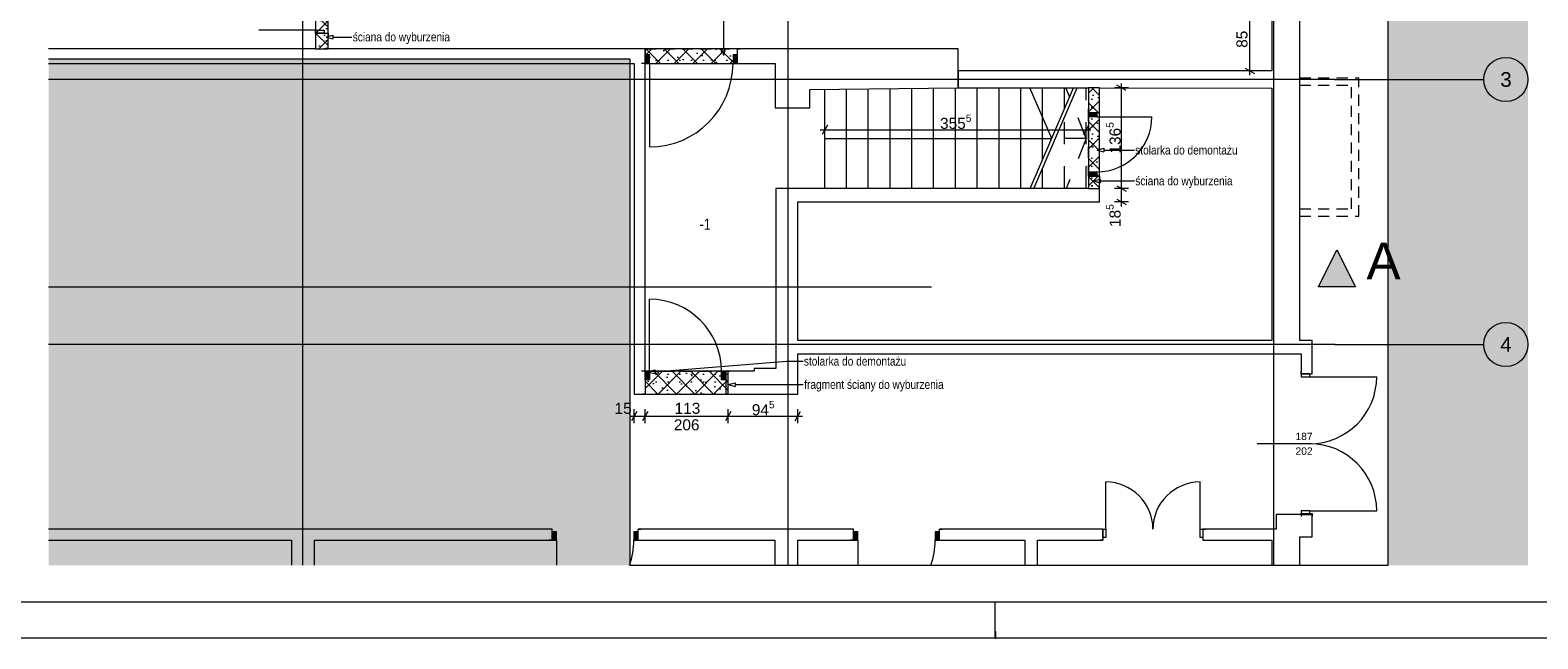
# Paper-space layout 'A-17 ROZBIÓRKI - PIĘTRO -1' of a CAD drawing. Header units: millimetres. Extents: x 0 to 594, y 0 to 350.
# Tile 5 of 7: x 283 to 488, y 0 to 83. Entities that reach past the tile are written whole.
import ezdxf
from ezdxf.xclip import XClip

# ---------------------------------------------------------------- set-up
doc = ezdxf.new("R2010")
doc.units = ezdxf.units.MM
doc.header["$MEASUREMENT"] = 0
doc.header["$XCLIPFRAME"] = 0
for name, pattern in [('ACAD_ISO03W100', [300, 120, -180]), ('DASHDOTX2', [1000, 500, -250, 0, -250]), ('HIDDEN', [6, 3, -3]), ('Przer. długie kreski', [2.5, 1.5, -1]), ('PRZERYWANA_DU_A', [550, 350.0000000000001, -199.9999999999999])]:
    doc.linetypes.add(name, pattern=pattern)
for name, color, linetype, lineweight in [('0_Nr_pióra__2', 8, 'Continuous', 13), ('A_Arkusz_Nr_pióra__1', 7, 'Continuous', 20), ('A_linie przekroju_Nr_pióra__1', 7, 'Continuous', 20), ('A_wymiary_Nr_pióra__1', 7, 'Continuous', 20), ('A_wymiary_Nr_pióra__2', 8, 'Continuous', 13), ('A_ściany_Nr_pióra__1', 7, 'Continuous', 20), ('Drzwi Archicad_Nr_pióra__1', 7, 'Continuous', 20), ('Znaczniki drzwi Archicada_Nr_pióra__3', 252, 'Continuous', 13)]:
    doc.layers.add(name, color=color, linetype=linetype, lineweight=lineweight)
for name, color, linetype, lineweight, true_color in [('0_Nr_pióra__4', 7, 'Continuous', 18, 0x4b4b4b), ('A_Arkusz_Nr_pióra__237', 7, 'Continuous', 5, 0x343434), ('A_opis_Nr_pióra__255', 7, 'Continuous', 15, 0x242424), ('A_opis_Nr_pióra__8', 7, 'Continuous', 13, 0x4c4c4c), ('A_osie_Nr_pióra__16', 7, 'Continuous', 5, 0x0f0f0f), ('A_osie_Nr_pióra__76', 7, 'Continuous', 5, 0x2d2d2d), ('A_rozbiórki_Nr_pióra__10', 7, 'Continuous', 13, 0x4b4b4b), ('A_schody_Nr_pióra__10', 7, 'Continuous', 13, 0x4b4b4b), ('A_schody_Nr_pióra__4', 7, 'Continuous', 18, 0x4b4b4b), ('A_ściany_Nr_pióra__10', 7, 'Continuous', 13, 0x4b4b4b)]:
    doc.layers.add(name, color=color, linetype=linetype, lineweight=lineweight, true_color=true_color)
for name, color, linetype in [('A_linie przekroju', 7, 'Continuous'), ('A_podrys', 7, 'Continuous'), ('A_rozbiórki', 7, 'Continuous'), ('Drzwi Archicad', 7, 'Continuous')]:
    doc.layers.add(name, color=color, linetype=linetype)
doc.styles.add('STYL_AUTOMATYCZNY_1', font='arial.ttf')
doc.styles.add('STYL_AUTOMATYCZNY_2', font='ARIALN.TTF')
doc.styles.add('STYL_AUTOMATYCZNY_4', font='arial.ttf')
pattern_1 = [(45, (-1653.449890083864, -369.1745078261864), (-1.257235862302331, 1.257235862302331), []), (135, (-1653.449890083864, -369.1745078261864), (1.257235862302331, 1.257235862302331), []), (90, (-1654.707125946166, -367.917271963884), (-1.600200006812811, 0), [0, -1.066800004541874, 0, -1.600200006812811]), (155, (-1653.449890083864, -366.6600361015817), (0.6762737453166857, 1.450273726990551), [0, -0.7823200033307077, 0, -1.351280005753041])]

# ---------------------------------------------------------------- blocks, each defined once
blk = doc.blocks.new('Rysunek_2_2', base_point=(-1653.449890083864, -369.1745078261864))
at = {"linetype": 'Continuous', "lineweight": 0, "true_color": 0x484848}
for points in [[(486.415221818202, 218.7103204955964), (285.3500080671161, 218.7103204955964), (285.3500080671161, 173.7103262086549), (364.350006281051, 173.7103262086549), (467.4152199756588, 173.7103262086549), (467.4152199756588, 9.900326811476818), (486.415221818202, 9.900326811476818)], [(285.3500080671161, 9.900326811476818), (364.350006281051, 9.900326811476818), (364.350006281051, 78.71032896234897), (285.3500080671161, 78.71032896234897)]]:
    blk.add_hatch(color=251, dxfattribs=at).paths.add_polyline_path(points)
at = {"layer": 'A_linie przekroju', "linetype": 'Continuous', "lineweight": 0, "true_color": 0x000000}
blk.add_hatch(color=18, dxfattribs=at).paths.add_polyline_path([(462.959724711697, 47.73303094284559), (460.459724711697, 52.73303094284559), (457.9597247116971, 47.73303094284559)])
at = {"layer": 'A_rozbiórki', "linetype": 'Continuous', "lineweight": 0, "true_color": 0x4b4b4b}
h = blk.add_hatch(dxfattribs=at)
h.set_pattern_fill('facing_tile_0002', color=251, style=0, pattern_type=2)
h.set_pattern_definition(pattern_1)
h.paths.add_polyline_path([(323.3416396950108, 99.91032627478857), (321.6416396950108, 99.91032627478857), (321.6416396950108, 80.08032627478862), (323.3416396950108, 80.08032627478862)])
h = blk.add_hatch(dxfattribs=at)
h.set_pattern_fill('facing_tile_0002', color=251, style=0, pattern_type=2)
h.set_pattern_definition(pattern_1)
h.paths.add_polyline_path([(378.9752188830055, 80.08032627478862), (366.4252188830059, 80.08032627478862), (366.4252188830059, 78.08032627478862), (378.9752188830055, 78.08032627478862)])
h = blk.add_hatch(dxfattribs=at)
h.set_pattern_fill('facing_tile_0002', color=251, style=0, pattern_type=2)
h.set_pattern_definition(pattern_1)
h.paths.add_polyline_path([(426.6752188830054, 74.7612760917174), (426.6752188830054, 61.10032627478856), (428.1752188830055, 61.10032627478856), (428.1752188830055, 74.7612760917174)])
h = blk.add_hatch(dxfattribs=at)
h.set_pattern_fill('facing_tile_0002', color=251, style=0, pattern_type=2)
h.set_pattern_definition(pattern_1)
h.paths.add_polyline_path([(377.7252188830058, 36.25032627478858), (366.4252188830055, 36.25032627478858), (366.4252188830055, 33.15032627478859), (377.7252188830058, 33.15032627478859)])
at = {"layer": 'Drzwi Archicad', "linetype": 'Continuous', "lineweight": 0, "true_color": 0xfdfdfd}
for points in [[(366.4252188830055, 78.08032627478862), (367.0252188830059, 78.08032627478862), (367.0252188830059, 79.2303262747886), (366.4252188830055, 79.2303262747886)], [(378.9752188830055, 79.2303262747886), (378.3752188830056, 79.2303262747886), (378.3752188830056, 78.08032627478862), (378.9752188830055, 78.08032627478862)], [(427.8252188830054, 71.42032627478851), (426.6752188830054, 71.42032627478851), (426.6752188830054, 70.82032627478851), (427.8252188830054, 70.82032627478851)], [(426.6752188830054, 62.75032627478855), (427.8252188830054, 62.75032627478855), (427.8252188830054, 63.35032627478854), (426.6752188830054, 63.35032627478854)], [(366.4252188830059, 36.25032627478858), (366.4252188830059, 35.10032627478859), (367.0252188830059, 35.10032627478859), (367.0252188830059, 36.25032627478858)], [(377.415218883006, 35.10032627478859), (377.415218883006, 36.25032627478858), (376.8152188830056, 36.25032627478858), (376.8152188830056, 35.10032627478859)], [(353.7972188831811, 13.31032627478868), (354.397218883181, 13.31032627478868), (354.397218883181, 14.46032627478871), (353.7972188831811, 14.46032627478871)], [(365.4972188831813, 14.46032627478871), (364.8972188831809, 14.46032627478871), (364.8972188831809, 13.31032627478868), (365.4972188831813, 13.31032627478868)], [(394.7472188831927, 13.31032627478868), (395.3472188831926, 13.31032627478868), (395.3472188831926, 14.46032627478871), (394.7472188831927, 14.46032627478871)], [(406.4472188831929, 14.46032627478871), (405.847218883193, 14.46032627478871), (405.847218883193, 13.31032627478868), (406.4472188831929, 13.31032627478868)]]:
    blk.add_hatch(color=7, dxfattribs=at).paths.add_polyline_path(points)
at = {"layer": '0_Nr_pióra__2', "color": 8, "linetype": 'PRZERYWANA_DU_A', "lineweight": 13, "flags": 128}
for points in [[(467.4152188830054, 9.90032627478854), (467.4152188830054, 173.7103262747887), (364.3500086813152, 173.7103262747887), (285.3500086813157, 173.7103262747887)], [(285.3500086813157, 173.7103262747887), (285.3500086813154, 78.71032627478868)], [(285.3500086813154, 78.71032627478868), (364.3500086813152, 78.71032627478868), (364.3500086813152, 9.90032627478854)], [(364.3500086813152, 9.90032627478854), (467.4152188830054, 9.90032627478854)]]:
    blk.add_lwpolyline(points, dxfattribs=at)
at = {"layer": 'A_linie przekroju_Nr_pióra__1', "color": 7, "linetype": 'ACAD_ISO03W100', "lineweight": 20}
blk.add_line((285.350006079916, 47.73303064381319), (457.9597248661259, 47.73303064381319), dxfattribs=at)
at = {"layer": 'A_linie przekroju_Nr_pióra__1', "color": 7, "linetype": 'Continuous', "lineweight": 20, "flags": 128}
blk.add_lwpolyline([(462.959724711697, 47.73303094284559), (457.9597247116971, 47.73303094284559), (460.459724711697, 52.73303094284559)], close=True, dxfattribs=at)
at = {"layer": 'A_opis_Nr_pióra__255', "color": 250, "linetype": 'Continuous', "lineweight": 15, "true_color": 0x242424}
for p, q in [((377.1046022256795, 80.07657031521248), (377.1046022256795, 89.21166243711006)), ((323.0618623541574, 81.66856111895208), (323.9948748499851, 81.91856196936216)), ((323.0618623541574, 81.66856111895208), (323.9948748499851, 81.41856338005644)), ((323.9948748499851, 81.91856196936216), (323.9948748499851, 81.41856338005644)), ((323.9948748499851, 81.66856111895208), (324.3406761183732, 81.66856111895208)), ((324.3406761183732, 81.66856111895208), (326.5812932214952, 81.66856111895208)), ((376.8546013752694, 80.07657031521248), (377.3546030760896, 80.07657031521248)), ((377.1046022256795, 79.14355781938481), (376.8546013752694, 80.07657031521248)), ((377.1046022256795, 79.14355781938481), (377.3546030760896, 80.07657031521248)), ((427.8436014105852, 66.30243108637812), (428.7766139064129, 66.55243193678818)), ((427.8436014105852, 66.30243108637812), (428.7766139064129, 66.05243023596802)), ((428.7766139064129, 66.55243193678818), (428.7766139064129, 66.05243023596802)), ((428.7766139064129, 66.30243108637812), (430.7011540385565, 66.30243108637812)), ((430.7011540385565, 66.30243108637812), (432.9417711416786, 66.30243108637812)), ((427.3611424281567, 62.11188078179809), (428.2941549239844, 62.36187852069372)), ((427.3611424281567, 62.11188078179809), (428.2941549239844, 61.861879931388)), ((428.2941549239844, 62.36187852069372), (428.2941549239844, 61.861879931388)), ((428.2941549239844, 62.11188078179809), (430.7011540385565, 62.11188078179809)), ((430.7011540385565, 62.11188078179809), (432.9417711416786, 62.11188078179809)), ((367.7563838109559, 36.19131642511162), (385.665097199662, 37.61896637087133)), ((385.665097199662, 37.61896637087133), (387.9057143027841, 37.61896637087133)), ((366.8263210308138, 36.11717525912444), (367.7365167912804, 36.44052695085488)), ((366.8263210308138, 36.11717525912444), (367.7762508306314, 35.94210901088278)), ((367.7365167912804, 36.44052695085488), (367.7762508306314, 35.94210901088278)), ((377.7252186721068, 34.44248351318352), (378.6582311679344, 34.69248436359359)), ((377.7252186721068, 34.44248351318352), (378.6582311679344, 34.19248577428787)), ((378.6582311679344, 34.69248436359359), (378.6582311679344, 34.19248577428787)), ((378.6582311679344, 34.44248351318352), (385.665097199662, 34.44248351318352)), ((385.665097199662, 34.44248351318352), (387.9057143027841, 34.44248351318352))]:
    blk.add_line(p, q, dxfattribs=at)
at = {"layer": 'A_osie_Nr_pióra__16', "color": 250, "linetype": 'DASHDOTX2', "lineweight": 5, "true_color": 0x0f0f0f}
for p, q in [((319.8472200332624, 159.3583008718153), (319.8472200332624, 9.900326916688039)), ((385.8472196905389, 159.3583008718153), (385.8472196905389, 9.900326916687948)), ((451.8472193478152, 159.3583008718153), (451.8472193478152, 9.900326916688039)), ((460.1641400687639, 75.90032375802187), (285.3500065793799, 75.90032375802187)), ((460.1641384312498, 75.9003262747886), (480.4152203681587, 75.90032675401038)), ((460.1641400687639, 39.90032982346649), (285.3500065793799, 39.90032982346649)), ((460.1641384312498, 39.90032627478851), (480.4152203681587, 39.9003256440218))]:
    blk.add_line(p, q, dxfattribs=at)
for p in [(460.1641384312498, 75.9003262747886), (460.1641384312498, 75.9003262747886), (460.1641384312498, 39.90032627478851), (460.1641384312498, 39.90032627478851)]:
    blk.add_point(p, dxfattribs=at)
at = {"layer": 'A_osie_Nr_pióra__76', "color": 250, "linetype": 'Continuous', "lineweight": 5, "true_color": 0x2d2d2d}
for centre in [(483.4152188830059, 75.9003262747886), (483.4152188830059, 39.90032627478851)]:
    blk.add_circle(centre, 3, dxfattribs=at)
at = {"layer": 'A_rozbiórki_Nr_pióra__10', "color": 251, "linetype": 'ACAD_ISO03W100', "lineweight": 13, "true_color": 0x4b4b4b, "flags": 128}
for points in [[(323.3416396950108, 99.91032627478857), (321.6416396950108, 99.91032627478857), (321.6416396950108, 80.08032627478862), (323.3416396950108, 80.08032627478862)], [(378.9752188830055, 80.08032627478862), (366.4252188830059, 80.08032627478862), (366.4252188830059, 78.08032627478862), (378.9752188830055, 78.08032627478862)], [(426.6752188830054, 74.7612760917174), (426.6752188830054, 61.10032627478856), (428.1752188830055, 61.10032627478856), (428.1752188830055, 74.7612760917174)], [(377.7252188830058, 36.25032627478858), (366.4252188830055, 36.25032627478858), (366.4252188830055, 33.15032627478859), (377.7252188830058, 33.15032627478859)]]:
    blk.add_lwpolyline(points, close=True, dxfattribs=at)
at = {"layer": 'A_schody_Nr_pióra__10', "color": 251, "linetype": 'HIDDEN', "lineweight": 13, "true_color": 0x4b4b4b}
for p, q in [((426.3752186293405, 67.88706938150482), (423.6605218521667, 74.67381132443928)), ((426.3752186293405, 61.10032743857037), (426.3752186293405, 74.76159959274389)), ((423.4135298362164, 61.10032743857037), (423.4135298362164, 70.70695090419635)), ((426.3752186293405, 67.88706938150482), (422.1988226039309, 67.88706938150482)), ((426.3752186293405, 67.88706938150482), (423.6605218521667, 61.10032743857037)), ((420.451837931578, 61.10032743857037), (420.451837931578, 63.83153391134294))]:
    blk.add_line(p, q, dxfattribs=at)
at = {"layer": 'A_schody_Nr_pióra__4', "color": 251, "linetype": 'Continuous', "lineweight": 18, "true_color": 0x4b4b4b}
for p, q in [((390.8349406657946, 61.10032743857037), (390.8349406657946, 74.55513816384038)), ((393.7966294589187, 61.10032743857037), (393.7966294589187, 74.59188203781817)), ((396.7583182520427, 61.10032743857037), (396.7583182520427, 74.62862902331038)), ((399.7200101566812, 61.10032743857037), (399.7200101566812, 74.66537289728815)), ((402.6816989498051, 61.10032743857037), (402.6816989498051, 74.70211988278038)), ((405.6433877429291, 61.10032743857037), (405.6433877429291, 74.73886375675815)), ((408.6050796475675, 61.10032743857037), (408.6050796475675, 74.77561074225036)), ((411.5667684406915, 61.10032743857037), (411.5667684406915, 74.77754610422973)), ((414.52846034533, 61.10032743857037), (414.52846034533, 74.77435680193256)), ((417.4901491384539, 61.10032743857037), (417.4901491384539, 74.77116749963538)), ((421.6936775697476, 67.87512738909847), (418.7236748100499, 74.7698388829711)), ((418.7753290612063, 61.10032743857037), (424.6609266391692, 74.7634447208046)), ((419.2753307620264, 61.10032743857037), (425.1606918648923, 74.76290642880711)), ((420.451837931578, 64.99225947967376), (420.451837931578, 74.76797819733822)), ((423.4135298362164, 71.86767647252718), (423.4135298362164, 74.76478889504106)), ((390.8349406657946, 67.87512738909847), (421.6936775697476, 67.87512738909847))]:
    blk.add_line(p, q, dxfattribs=at)
at = {"layer": 'A_wymiary_Nr_pióra__1', "color": 7, "linetype": 'Continuous', "lineweight": 20}
for p, q in [((447.990218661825, 77.44117048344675), (449.240219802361, 76.71948271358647)), ((431.800218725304, 74.39881567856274), (430.550217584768, 75.12050344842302)), ((391.1957829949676, 69.68532558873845), (390.4740952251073, 68.43532755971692)), ((426.0143763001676, 68.43532755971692), (426.7360640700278, 69.68532558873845)), ((430.550217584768, 61.46116976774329), (431.800218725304, 60.739481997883)), ((430.550217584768, 59.62116948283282), (431.800218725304, 58.89948171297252)), ((365.2860622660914, 30.77532727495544), (364.5643744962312, 29.52532613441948)), ((366.7860611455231, 30.77532727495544), (366.0643764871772, 29.52532613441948)), ((378.0860641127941, 30.77532727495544), (377.3643763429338, 29.52532613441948)), ((386.82437591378, 29.52532613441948), (387.5460636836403, 30.77532727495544))]:
    blk.add_line(p, q, dxfattribs=at)
at = {"layer": 'A_wymiary_Nr_pióra__2', "color": 8, "linetype": 'Continuous', "lineweight": 13}
for p, q in [((448.615219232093, 77.08032504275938), (448.615219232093, 85.60032676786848)), ((449.5527185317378, 77.08032504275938), (447.6777199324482, 77.08032504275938)), ((448.615219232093, 76.46907736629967), (448.615219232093, 77.08032504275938)), ((432.1127174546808, 74.7596611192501), (430.2377188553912, 74.7596611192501)), ((431.175218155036, 74.7596611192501), (431.175218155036, 75.37091190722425)), ((431.175218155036, 61.10032743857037), (431.175218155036, 74.7596611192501)), ((390.8349406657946, 68.12282571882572), (390.8349406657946, 69.99782742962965)), ((426.3752186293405, 68.12282571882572), (426.3752186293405, 69.99782742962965)), ((390.2236898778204, 69.06032501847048), (390.8349406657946, 69.06032501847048)), ((390.8349406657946, 69.06032501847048), (426.3752186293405, 69.06032501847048)), ((426.3752186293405, 69.06032501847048), (426.9864694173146, 69.06032501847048)), ((432.1127174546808, 61.10032743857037), (430.2377188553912, 61.10032743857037)), ((431.175218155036, 59.26032715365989), (431.175218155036, 61.10032743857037)), ((432.1127174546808, 59.26032715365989), (430.2377188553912, 59.26032715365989)), ((431.175218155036, 58.64907636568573), (431.175218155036, 59.26032715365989)), ((364.9252199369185, 29.21282740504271), (364.9252199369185, 31.08782600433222)), ((366.4252188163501, 29.21282740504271), (366.4252188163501, 31.08782600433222)), ((377.7252186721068, 29.21282740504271), (377.7252186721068, 31.08782600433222)), ((387.1852182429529, 29.21282740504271), (387.1852182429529, 31.08782600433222)), ((364.3139691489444, 30.15032670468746), (364.9252199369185, 30.15032670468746)), ((364.9252199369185, 30.15032670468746), (366.4252188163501, 30.15032670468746)), ((366.4252188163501, 30.15032670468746), (377.7252186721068, 30.15032670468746)), ((377.7252186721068, 30.15032670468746), (387.1852182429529, 30.15032670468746)), ((387.1852182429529, 30.15032670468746), (387.7964690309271, 30.15032670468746))]:
    blk.add_line(p, q, dxfattribs=at)
at = {"layer": 'A_ściany_Nr_pióra__1', "color": 7, "linetype": 'Continuous', "lineweight": 20}
for p, q in [((321.641639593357, 82.20156043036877), (321.641639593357, 81.8315578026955)), ((321.641639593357, 82.20156043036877), (322.791639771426, 82.20156043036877)), ((322.791639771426, 82.20156043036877), (323.3416403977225, 82.20156043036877)), ((323.3416403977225, 82.20156043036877), (323.3416403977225, 81.8315578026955)), ((366.4252188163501, 80.08032591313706), (366.0552193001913, 80.08032591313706)), ((366.4252188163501, 79.23032551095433), (366.4252188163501, 80.08032591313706)), ((378.9752198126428, 80.08032591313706), (379.3452193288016, 80.08032591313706)), ((378.9752198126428, 79.23032551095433), (378.9752198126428, 80.08032591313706)), ((366.4252188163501, 78.08032533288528), (365.9552183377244, 78.08032533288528)), ((366.4252188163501, 78.08032533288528), (366.4252188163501, 79.23032551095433)), ((378.9752198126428, 78.08032533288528), (378.9752198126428, 79.23032551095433)), ((378.9752198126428, 78.08032533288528), (379.4452202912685, 78.08032533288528)), ((426.6752184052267, 71.42032781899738), (426.6752184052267, 71.89032518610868)), ((428.1752203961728, 71.42032781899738), (428.1752203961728, 71.7903273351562)), ((426.6752184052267, 71.42032781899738), (427.8252185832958, 71.42032781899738)), ((427.8252185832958, 71.42032781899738), (428.1752203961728, 71.42032781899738)), ((426.6752184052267, 62.75032620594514), (426.6752184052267, 62.28032572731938)), ((426.6752184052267, 62.75032620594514), (427.8252185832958, 62.75032620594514)), ((427.8252185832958, 62.75032620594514), (428.1752203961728, 62.75032620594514)), ((428.1752203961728, 62.75032620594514), (428.1752203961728, 62.3803266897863)), ((366.4252188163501, 36.25032629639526), (365.9552183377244, 36.25032629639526)), ((366.4252188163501, 36.25032629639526), (366.4252188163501, 35.10032611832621)), ((366.4252188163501, 35.10032611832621), (366.4252188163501, 33.15032757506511)), ((377.4152184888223, 36.25032629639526), (377.8852189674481, 36.25032629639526)), ((377.4152184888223, 36.25032629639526), (377.4152184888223, 35.10032611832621)), ((377.4152184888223, 35.10032611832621), (377.4152184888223, 33.15032757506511)), ((455.6052177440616, 35.90969325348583), (455.6052177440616, 36.27969276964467)), ((455.6052177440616, 35.90969325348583), (456.7552179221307, 35.90969325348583)), ((456.7552179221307, 35.90969325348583), (457.1052197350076, 35.90969325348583)), ((457.1052197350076, 35.90969325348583), (457.1052197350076, 36.27969276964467)), ((366.4252188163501, 33.15032757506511), (366.0552193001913, 33.15032757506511)), ((377.4152184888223, 33.15032757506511), (377.7852180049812, 33.15032757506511)), ((455.6052177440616, 16.90969396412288), (455.6052177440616, 16.53969444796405)), ((455.6052177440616, 16.90969396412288), (456.7552179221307, 16.90969396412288)), ((456.7552179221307, 16.90969396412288), (457.1052197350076, 16.90969396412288)), ((457.1052197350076, 16.90969396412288), (457.1052197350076, 16.53969444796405)), ((353.7972183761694, 14.81032717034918), (353.4272188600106, 14.81032717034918)), ((353.7972183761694, 14.46032535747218), (353.7972183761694, 14.81032717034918)), ((353.7972183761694, 13.31032517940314), (353.7972183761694, 14.46032535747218)), ((365.4972189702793, 14.81032717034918), (365.8672184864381, 14.81032717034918)), ((365.4972189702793, 14.46032535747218), (365.4972189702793, 14.81032717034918)), ((365.4972189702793, 13.31032517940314), (365.4972189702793, 14.46032535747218)), ((394.7472188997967, 14.81032717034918), (394.3772193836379, 14.81032717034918)), ((394.7472188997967, 14.46032535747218), (394.7472188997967, 14.81032717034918)), ((394.7472188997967, 13.31032517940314), (394.7472188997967, 14.46032535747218)), ((406.4472194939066, 14.81032717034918), (406.8172190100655, 14.81032717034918)), ((406.4472194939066, 14.46032535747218), (406.4472194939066, 14.81032717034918)), ((406.4472194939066, 13.31032517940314), (406.4472194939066, 14.46032535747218)), ((428.6472184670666, 14.81032717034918), (428.2772189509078, 14.81032717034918)), ((428.6472184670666, 14.81032717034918), (428.6472184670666, 13.66032699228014)), ((442.2472186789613, 14.81032717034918), (442.6172181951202, 14.81032717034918)), ((442.2472186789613, 14.81032717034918), (442.2472186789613, 13.66032699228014)), ((353.7972183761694, 13.31032517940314), (353.3272178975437, 13.31032517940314)), ((365.4972189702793, 13.31032517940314), (365.967219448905, 13.31032517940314)), ((394.7472188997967, 13.31032517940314), (394.277218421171, 13.31032517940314)), ((406.4472194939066, 13.31032517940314), (406.9172199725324, 13.31032517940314)), ((428.6472184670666, 13.31032517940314), (428.2772189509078, 13.31032517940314)), ((428.6472184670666, 13.66032699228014), (428.6472184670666, 13.31032517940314)), ((442.2472186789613, 13.66032699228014), (442.2472186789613, 13.31032517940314)), ((442.2472186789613, 13.31032517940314), (442.6172181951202, 13.31032517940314))]:
    blk.add_line(p, q, dxfattribs=at)
at = {"layer": 'A_ściany_Nr_pióra__1', "color": 7, "linetype": 'Continuous', "lineweight": 20, "flags": 128}
for points in [[(451.6152188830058, 99.91032627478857), (451.6152188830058, 77.08032627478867)], [(455.4152188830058, 77.08032627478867), (455.4152188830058, 99.91032627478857)], [(321.6416396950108, 82.20155900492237), (321.6416396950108, 80.08032627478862)], [(323.3416396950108, 80.08032627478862), (323.3416396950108, 82.20155900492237)], [(321.6416396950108, 80.08032627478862), (285.3500086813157, 80.08032627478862)], [(364.9252188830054, 80.08032627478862), (323.3416396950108, 80.08032627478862)], [(366.4252187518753, 80.08032627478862), (364.9252188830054, 80.08032627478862)], [(384.0852188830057, 80.08032627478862), (378.9752188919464, 80.08032627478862)], [(388.8352188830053, 80.08032627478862), (384.0852188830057, 80.08032627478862)], [(408.9852188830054, 80.08032627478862), (388.8352188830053, 80.08032627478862)], [(408.9852188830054, 74.78032627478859), (408.9852188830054, 80.08032627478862)], [(285.3500086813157, 78.08032627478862), (364.9252188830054, 78.08032627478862)], [(364.9252188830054, 78.08032627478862), (364.9252188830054, 33.15032627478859)], [(366.4252188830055, 36.25032627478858), (366.4252188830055, 78.08032627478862)], [(378.9752188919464, 78.08032627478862), (384.0852188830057, 78.08032627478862)], [(384.0852188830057, 78.08032627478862), (384.0852188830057, 72.06032627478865)], [(451.6152188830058, 77.08032627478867), (408.9852188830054, 77.08032627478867)], [(408.9852188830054, 77.08032627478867), (408.9852188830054, 74.7803262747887)], [(455.4152188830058, 40.44827140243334), (455.4152188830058, 77.08032627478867)], [(388.8352188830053, 74.53032627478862), (408.9852188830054, 74.78032627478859)], [(388.8352188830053, 72.06032627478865), (388.8352188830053, 74.53032627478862)], [(408.9852188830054, 74.7803262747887), (426.6752188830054, 74.76127609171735)], [(426.6752188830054, 74.7612760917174), (426.6752188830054, 71.42032634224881)], [(428.1752188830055, 71.42032636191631), (428.1752188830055, 74.75966075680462)], [(428.1752188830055, 74.75966075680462), (451.6152188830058, 74.73441845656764)], [(451.6152188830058, 74.7344184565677), (451.6152188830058, 40.44827140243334)], [(384.0852188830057, 72.06032627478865), (388.8352188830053, 72.06032627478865)], [(426.6752188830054, 62.75032635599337), (426.6752188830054, 61.10032627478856)], [(428.1752188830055, 59.26032627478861), (428.1752188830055, 62.75032631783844)], [(426.6752188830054, 61.10032627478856), (384.1852188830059, 61.10032627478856)], [(384.1852188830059, 61.10032627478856), (384.1852188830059, 59.26032627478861)], [(384.1852188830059, 59.26032627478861), (384.1852188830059, 40.44827140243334)], [(387.185218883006, 59.26032627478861), (428.1752188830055, 59.26032627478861)], [(387.185218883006, 40.44827140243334), (387.185218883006, 59.26032627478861)], [(384.1852188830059, 40.44827140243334), (384.1852188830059, 38.60827140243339)], [(451.6152188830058, 40.44827140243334), (387.185218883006, 40.44827140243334)], [(457.1052188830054, 40.44827140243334), (455.4152188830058, 40.44827140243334)], [(457.1052188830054, 35.90969430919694), (457.1052188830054, 40.44827140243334)], [(384.1852188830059, 38.60827140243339), (384.1852188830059, 36.65032627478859)], [(387.185218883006, 33.15032627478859), (387.185218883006, 38.60827140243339)], [(387.185218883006, 38.60827140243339), (455.6052188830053, 38.60827140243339)], [(455.6052188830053, 38.60827140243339), (455.6052188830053, 35.90969417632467)], [(381.2552188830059, 36.25032627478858), (377.4152188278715, 36.25032627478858)], [(384.1852188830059, 36.65032627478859), (381.2552188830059, 36.65032627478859)], [(381.2552188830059, 36.65032627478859), (381.2552188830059, 36.25032627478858)], [(364.9252188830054, 33.15032627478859), (366.4252188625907, 33.15032627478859)], [(377.415218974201, 33.15032627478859), (381.2552188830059, 33.15032627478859)], [(381.2552188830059, 33.15032627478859), (387.185218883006, 33.15032627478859)], [(455.6052189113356, 16.80032628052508), (452.1850701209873, 16.80032628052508)], [(452.1850701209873, 16.80032628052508), (452.1850701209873, 14.81032627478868)], [(455.6052188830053, 16.90969421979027), (455.6052188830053, 16.80032628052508)], [(457.1052188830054, 16.80032628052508), (455.6052189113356, 16.80032628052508)], [(455.6052188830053, 16.80032628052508), (457.1052188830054, 16.80032628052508)], [(457.1052188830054, 16.80032628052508), (457.1052188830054, 16.90969443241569)], [(457.1052188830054, 13.77548914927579), (457.1052188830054, 16.80032628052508)], [(353.7972188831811, 14.81032627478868), (285.3500086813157, 14.81032627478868)], [(394.7472188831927, 14.81032627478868), (365.4972188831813, 14.81032627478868)], [(428.6472188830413, 14.81032627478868), (406.4472188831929, 14.81032627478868)], [(452.1850701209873, 14.81032627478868), (442.2472188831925, 14.81032627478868)], [(442.2472188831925, 14.81032627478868), (442.2472188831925, 13.31032627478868)], [(285.3500086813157, 13.31032627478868), (318.3472188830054, 13.31032627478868)], [(318.3472188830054, 13.31032627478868), (318.3472188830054, 9.90032627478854)], [(321.4872188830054, 13.31032627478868), (353.7972188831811, 13.31032627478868)], [(321.4872188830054, 9.90032627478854), (321.4872188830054, 13.31032627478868)], [(365.4972188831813, 13.31032627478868), (384.0472188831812, 13.31032627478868)], [(384.0472188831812, 13.31032627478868), (384.0472188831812, 9.90032627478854)], [(387.1872188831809, 13.31032627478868), (394.7472188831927, 13.31032627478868)], [(387.1872188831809, 9.90032627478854), (387.1872188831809, 13.31032627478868)], [(406.4472188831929, 13.31032627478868), (418.047218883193, 13.31032627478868)], [(418.047218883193, 13.31032627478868), (418.047218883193, 9.90032627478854)], [(419.7472188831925, 13.31032627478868), (428.6472188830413, 13.31032627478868)], [(419.7472188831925, 9.90032627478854), (419.7472188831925, 13.31032627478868)], [(442.2472188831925, 13.31032627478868), (451.6152188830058, 13.31032627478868)], [(451.6152188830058, 13.31032627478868), (451.6152188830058, 10.47612413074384)], [(455.4152188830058, 10.47612413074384), (455.4152188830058, 13.77548914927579)], [(455.4152188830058, 13.77548914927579), (457.1052188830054, 13.77548914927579)], [(451.6152188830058, 10.47612413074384), (451.6152188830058, 9.90032627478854)], [(455.4152188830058, 9.90032627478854), (455.4152188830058, 10.47612413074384)]]:
    blk.add_lwpolyline(points, dxfattribs=at)
at = {"layer": 'A_ściany_Nr_pióra__10', "color": 251, "linetype": 'Przer. długie kreski', "lineweight": 13, "true_color": 0x4b4b4b}
for p, q in [((366.4252188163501, 80.08032591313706), (378.9752198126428, 80.08032591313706)), ((366.4252188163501, 78.08032533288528), (378.9752198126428, 78.08032533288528)), ((455.4152193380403, 76.14032719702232), (463.415218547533, 76.14032719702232)), ((463.415218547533, 57.34032672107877), (463.415218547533, 76.14032719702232)), ((455.4152193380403, 75.14032690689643), (462.4152182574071, 75.14032690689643)), ((462.4152182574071, 58.34032701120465), (462.4152182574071, 75.14032690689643)), ((426.6752184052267, 62.75032620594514), (426.6752184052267, 71.42032781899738)), ((428.1752203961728, 62.75032620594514), (428.1752203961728, 71.42032781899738)), ((455.4152193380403, 58.34032701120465), (462.4152182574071, 58.34032701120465)), ((455.4152193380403, 57.34032672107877), (463.415218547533, 57.34032672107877)), ((366.4252188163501, 36.25032629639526), (377.4152184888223, 36.25032629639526)), ((366.4252188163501, 33.15032757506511), (377.4152184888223, 33.15032757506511))]:
    blk.add_line(p, q, dxfattribs=at)
at = {"layer": 'Drzwi Archicad_Nr_pióra__1', "color": 7, "linetype": 'Continuous', "lineweight": 20}
for p, q in [((321.641639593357, 82.60155805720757), (313.9416401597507, 82.60155805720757)), ((321.641639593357, 82.20156043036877), (321.641639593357, 82.60155805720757)), ((321.641639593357, 82.60155805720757), (322.791639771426, 82.60155805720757)), ((322.791639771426, 82.20156043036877), (321.641639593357, 82.20156043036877)), ((321.641639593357, 82.20156043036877), (322.791639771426, 82.20156043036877)), ((321.641639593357, 82.20156043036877), (322.791639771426, 82.20156043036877)), ((321.641639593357, 82.20156043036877), (321.641639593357, 81.8315578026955)), ((321.641639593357, 82.20156043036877), (321.641639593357, 81.8315578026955)), ((322.791639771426, 82.60155805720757), (322.791639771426, 82.20156043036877)), ((322.791639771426, 82.20156043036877), (323.3416403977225, 82.20156043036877)), ((322.791639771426, 82.20156043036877), (323.3416403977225, 82.20156043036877)), ((323.3416403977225, 82.20156043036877), (323.3416403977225, 81.8315578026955)), ((323.3416403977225, 82.20156043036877), (323.3416403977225, 81.8315578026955)), ((366.4252188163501, 80.08032591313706), (366.0552193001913, 80.08032591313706)), ((366.4252188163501, 80.08032591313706), (366.0552193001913, 80.08032591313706)), ((366.4252188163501, 79.23032551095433), (366.4252188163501, 80.08032591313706)), ((366.4252188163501, 79.23032551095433), (366.4252188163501, 80.08032591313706)), ((378.9752198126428, 79.23032551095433), (378.9752198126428, 80.08032591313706)), ((378.9752198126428, 79.23032551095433), (378.9752198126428, 80.08032591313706)), ((378.9752198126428, 80.08032591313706), (379.3452193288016, 80.08032591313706)), ((378.9752198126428, 80.08032591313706), (379.3452193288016, 80.08032591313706)), ((366.4252188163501, 78.08032533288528), (365.9552183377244, 78.08032533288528)), ((366.4252188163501, 78.08032533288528), (365.9552183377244, 78.08032533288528)), ((367.0252183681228, 79.23032551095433), (366.4252188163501, 79.23032551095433)), ((366.4252188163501, 79.23032551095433), (366.4252188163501, 78.08032533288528)), ((366.4252188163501, 78.08032533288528), (366.4252188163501, 79.23032551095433)), ((366.4252188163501, 78.08032533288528), (366.4252188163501, 79.23032551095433)), ((366.4252188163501, 78.08032533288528), (367.0252183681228, 78.08032533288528)), ((367.0252183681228, 78.08032533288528), (367.0252183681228, 79.23032551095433)), ((367.0252183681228, 78.08032533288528), (367.0252183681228, 66.7303265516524)), ((378.9752198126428, 79.23032551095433), (378.3752202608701, 79.23032551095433)), ((378.3752202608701, 79.23032551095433), (378.3752202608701, 78.08032533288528)), ((378.3752202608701, 78.08032533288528), (378.9752198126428, 78.08032533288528)), ((378.9752198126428, 78.08032533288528), (378.9752198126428, 79.23032551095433)), ((378.9752198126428, 78.08032533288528), (378.9752198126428, 79.23032551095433)), ((378.9752198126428, 78.08032533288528), (378.9752198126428, 79.23032551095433)), ((378.9752198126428, 78.08032533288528), (379.4452202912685, 78.08032533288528)), ((378.9752198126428, 78.08032533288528), (379.4452202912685, 78.08032533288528)), ((426.6752184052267, 71.42032781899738), (426.6752184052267, 71.89032518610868)), ((426.6752184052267, 71.42032781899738), (426.6752184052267, 71.89032518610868)), ((428.1752203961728, 71.42032781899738), (428.1752203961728, 71.7903273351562)), ((428.1752203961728, 71.42032781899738), (428.1752203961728, 71.7903273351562)), ((426.6752184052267, 70.8203251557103), (426.6752184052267, 71.42032781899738)), ((426.6752184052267, 71.42032781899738), (427.8252185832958, 71.42032781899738)), ((426.6752184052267, 71.42032781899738), (427.8252185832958, 71.42032781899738)), ((426.6752184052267, 71.42032781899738), (427.8252185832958, 71.42032781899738)), ((427.8252185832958, 70.8203251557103), (426.6752184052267, 70.8203251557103)), ((427.8252185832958, 71.42032781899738), (427.8252185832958, 70.8203251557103)), ((427.8252185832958, 71.42032781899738), (428.1752203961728, 71.42032781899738)), ((427.8252185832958, 71.42032781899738), (428.1752203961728, 71.42032781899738)), ((427.8252185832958, 70.8203251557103), (435.2952179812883, 70.8203251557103)), ((426.6752184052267, 62.75032620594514), (426.6752184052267, 63.35032575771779)), ((426.6752184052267, 63.35032575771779), (427.8252185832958, 63.35032575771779)), ((427.8252185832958, 62.75032620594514), (426.6752184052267, 62.75032620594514)), ((426.6752184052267, 62.75032620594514), (427.8252185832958, 62.75032620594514)), ((426.6752184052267, 62.75032620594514), (427.8252185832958, 62.75032620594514)), ((426.6752184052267, 62.75032620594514), (426.6752184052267, 62.28032572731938)), ((426.6752184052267, 62.75032620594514), (426.6752184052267, 62.28032572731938)), ((427.8252185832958, 63.35032575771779), (427.8252185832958, 62.75032620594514)), ((427.8252185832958, 62.75032620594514), (428.1752203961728, 62.75032620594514)), ((427.8252185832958, 62.75032620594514), (428.1752203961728, 62.75032620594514)), ((428.1752203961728, 62.75032620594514), (428.1752203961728, 62.3803266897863)), ((428.1752203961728, 62.75032620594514), (428.1752203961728, 62.3803266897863)), ((367.0252183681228, 36.25032629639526), (367.0252183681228, 46.04032686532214)), ((366.4252188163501, 36.25032629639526), (365.9552183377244, 36.25032629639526)), ((366.4252188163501, 36.25032629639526), (365.9552183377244, 36.25032629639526)), ((366.4252188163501, 36.25032629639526), (367.0252183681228, 36.25032629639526)), ((366.4252188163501, 35.10032611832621), (366.4252188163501, 36.25032629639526)), ((366.4252188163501, 36.25032629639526), (366.4252188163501, 35.10032611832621)), ((366.4252188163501, 36.25032629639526), (366.4252188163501, 35.10032611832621)), ((367.0252183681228, 35.10032611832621), (366.4252188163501, 35.10032611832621)), ((366.4252188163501, 35.10032611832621), (366.4252188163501, 33.15032757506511)), ((366.4252188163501, 35.10032611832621), (366.4252188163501, 33.15032757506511)), ((367.0252183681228, 36.25032629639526), (367.0252183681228, 35.10032611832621)), ((376.8152189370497, 35.10032611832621), (376.8152189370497, 36.25032629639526)), ((376.8152189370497, 36.25032629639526), (377.4152184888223, 36.25032629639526)), ((377.4152184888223, 35.10032611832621), (376.8152189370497, 35.10032611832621)), ((377.4152184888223, 36.25032629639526), (377.4152184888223, 35.10032611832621)), ((377.4152184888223, 36.25032629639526), (377.4152184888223, 35.10032611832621)), ((377.4152184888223, 36.25032629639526), (377.4152184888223, 35.10032611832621)), ((377.4152184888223, 36.25032629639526), (377.8852189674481, 36.25032629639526)), ((377.4152184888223, 36.25032629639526), (377.8852189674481, 36.25032629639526)), ((377.4152184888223, 35.10032611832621), (377.4152184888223, 33.15032757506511)), ((377.4152184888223, 35.10032611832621), (377.4152184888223, 33.15032757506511)), ((455.6052177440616, 35.90969325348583), (455.6052177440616, 36.27969276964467)), ((455.6052177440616, 35.90969325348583), (455.6052177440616, 36.27969276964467)), ((455.6052177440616, 35.90969325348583), (455.6052177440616, 35.50969562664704)), ((456.7552179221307, 35.90969325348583), (455.6052177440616, 35.90969325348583)), ((455.6052177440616, 35.90969325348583), (456.7552179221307, 35.90969325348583)), ((455.6052177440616, 35.90969325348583), (456.7552179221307, 35.90969325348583)), ((455.6052177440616, 35.50969562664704), (456.7552179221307, 35.50969562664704)), ((456.7552179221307, 35.50969562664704), (456.7552179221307, 35.90969325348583)), ((456.7552179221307, 35.90969325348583), (457.1052197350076, 35.90969325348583)), ((456.7552179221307, 35.90969325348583), (457.1052197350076, 35.90969325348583)), ((456.7552179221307, 35.50969562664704), (465.8552183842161, 35.50969562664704)), ((457.1052197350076, 35.90969325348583), (457.1052197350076, 36.27969276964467)), ((457.1052197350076, 35.90969325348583), (457.1052197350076, 36.27969276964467)), ((366.4252188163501, 33.15032757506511), (366.0552193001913, 33.15032757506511)), ((366.4252188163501, 33.15032757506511), (366.0552193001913, 33.15032757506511)), ((377.4152184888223, 33.15032757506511), (377.7852180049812, 33.15032757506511)), ((377.4152184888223, 33.15032757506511), (377.7852180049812, 33.15032757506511)), ((429.0472192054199, 14.81032717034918), (429.0472192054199, 21.2103265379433)), ((441.8472179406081, 14.81032717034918), (441.8472179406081, 21.2103265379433)), ((456.7552179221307, 17.30969470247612), (455.6052177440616, 17.30969470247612)), ((455.6052177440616, 17.30969470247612), (455.6052177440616, 16.90969396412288)), ((455.6052177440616, 16.90969396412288), (456.7552179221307, 16.90969396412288)), ((455.6052177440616, 16.90969396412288), (456.7552179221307, 16.90969396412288)), ((455.6052177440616, 16.90969396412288), (456.7552179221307, 16.90969396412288)), ((455.6052177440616, 16.90969396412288), (455.6052177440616, 16.53969444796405)), ((455.6052177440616, 16.90969396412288), (455.6052177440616, 16.53969444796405)), ((456.7552179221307, 16.90969396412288), (456.7552179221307, 17.30969470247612)), ((456.7552179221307, 17.30969470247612), (465.8552183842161, 17.30969470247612)), ((456.7552179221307, 16.90969396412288), (457.1052197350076, 16.90969396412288)), ((456.7552179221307, 16.90969396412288), (457.1052197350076, 16.90969396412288)), ((457.1052197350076, 16.90969396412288), (457.1052197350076, 16.53969444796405)), ((457.1052197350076, 16.90969396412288), (457.1052197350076, 16.53969444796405)), ((353.7972183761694, 14.81032717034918), (353.4272188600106, 14.81032717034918)), ((353.7972183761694, 14.81032717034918), (353.4272188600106, 14.81032717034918)), ((353.7972183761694, 14.46032535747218), (353.7972183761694, 14.81032717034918)), ((353.7972183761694, 14.46032535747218), (353.7972183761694, 14.81032717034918)), ((354.3972179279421, 14.46032535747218), (353.7972183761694, 14.46032535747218)), ((353.7972183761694, 14.46032535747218), (353.7972183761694, 13.31032517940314)), ((353.7972183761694, 13.31032517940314), (353.7972183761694, 14.46032535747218)), ((353.7972183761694, 13.31032517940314), (353.7972183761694, 14.46032535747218)), ((354.3972179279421, 13.31032517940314), (354.3972179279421, 14.46032535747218)), ((365.4972189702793, 14.46032535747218), (364.8972194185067, 14.46032535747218)), ((364.8972194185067, 14.46032535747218), (364.8972194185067, 13.31032517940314)), ((365.4972189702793, 14.46032535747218), (365.4972189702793, 14.81032717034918)), ((365.4972189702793, 14.46032535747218), (365.4972189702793, 14.81032717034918)), ((365.4972189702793, 14.81032717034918), (365.8672184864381, 14.81032717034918)), ((365.4972189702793, 14.81032717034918), (365.8672184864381, 14.81032717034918)), ((365.4972189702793, 13.31032517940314), (365.4972189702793, 14.46032535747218)), ((365.4972189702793, 13.31032517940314), (365.4972189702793, 14.46032535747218)), ((365.4972189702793, 13.31032517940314), (365.4972189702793, 14.46032535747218)), ((394.7472188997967, 14.81032717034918), (394.3772193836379, 14.81032717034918)), ((394.7472188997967, 14.81032717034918), (394.3772193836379, 14.81032717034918)), ((394.7472188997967, 14.46032535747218), (394.7472188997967, 14.81032717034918)), ((394.7472188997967, 14.46032535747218), (394.7472188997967, 14.81032717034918)), ((395.3472184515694, 14.46032535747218), (394.7472188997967, 14.46032535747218)), ((394.7472188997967, 14.46032535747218), (394.7472188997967, 13.31032517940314)), ((394.7472188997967, 13.31032517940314), (394.7472188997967, 14.46032535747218)), ((394.7472188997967, 13.31032517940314), (394.7472188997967, 14.46032535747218)), ((395.3472184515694, 13.31032517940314), (395.3472184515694, 14.46032535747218)), ((406.4472194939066, 14.46032535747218), (405.847219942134, 14.46032535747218)), ((405.847219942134, 14.46032535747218), (405.847219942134, 13.31032517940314)), ((406.4472194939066, 14.46032535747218), (406.4472194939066, 14.81032717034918)), ((406.4472194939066, 14.46032535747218), (406.4472194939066, 14.81032717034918)), ((406.4472194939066, 14.81032717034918), (406.8172190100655, 14.81032717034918)), ((406.4472194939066, 14.81032717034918), (406.8172190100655, 14.81032717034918)), ((406.4472194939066, 13.31032517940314), (406.4472194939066, 14.46032535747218)), ((406.4472194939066, 13.31032517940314), (406.4472194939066, 14.46032535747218)), ((406.4472194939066, 13.31032517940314), (406.4472194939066, 14.46032535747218)), ((428.6472184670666, 14.81032717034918), (428.2772189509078, 14.81032717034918)), ((428.6472184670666, 14.81032717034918), (428.2772189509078, 14.81032717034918)), ((428.6472184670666, 14.81032717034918), (429.0472192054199, 14.81032717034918)), ((428.6472184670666, 13.66032699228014), (428.6472184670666, 14.81032717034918)), ((428.6472184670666, 14.81032717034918), (428.6472184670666, 13.66032699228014)), ((428.6472184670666, 14.81032717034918), (428.6472184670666, 13.66032699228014)), ((429.0472192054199, 14.81032717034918), (429.0472192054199, 13.66032699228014)), ((441.8472179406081, 13.66032699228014), (441.8472179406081, 14.81032717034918)), ((441.8472179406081, 14.81032717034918), (442.2472186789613, 14.81032717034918)), ((442.2472186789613, 14.81032717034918), (442.2472186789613, 13.66032699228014)), ((442.2472186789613, 14.81032717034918), (442.2472186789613, 13.66032699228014)), ((442.2472186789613, 14.81032717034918), (442.2472186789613, 13.66032699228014)), ((442.2472186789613, 14.81032717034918), (442.6172181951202, 14.81032717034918)), ((442.2472186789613, 14.81032717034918), (442.6172181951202, 14.81032717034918)), ((353.7972183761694, 13.31032517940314), (353.3272178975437, 13.31032517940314)), ((353.7972183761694, 13.31032517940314), (353.3272178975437, 13.31032517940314)), ((353.7972183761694, 13.31032517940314), (354.3972179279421, 13.31032517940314)), ((354.3972182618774, 13.31032522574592), (354.3972182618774, 9.90032787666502)), ((364.8972194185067, 13.31032517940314), (365.4972189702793, 13.31032517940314)), ((365.4972189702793, 13.31032517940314), (365.967219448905, 13.31032517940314)), ((365.4972189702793, 13.31032517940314), (365.967219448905, 13.31032517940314)), ((394.7472188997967, 13.31032517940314), (394.277218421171, 13.31032517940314)), ((394.7472188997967, 13.31032517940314), (394.277218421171, 13.31032517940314)), ((394.7472188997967, 13.31032517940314), (395.3472184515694, 13.31032517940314)), ((395.34721867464, 13.31032522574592), (395.34721867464, 9.90032787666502)), ((405.847219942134, 13.31032517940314), (406.4472194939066, 13.31032517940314)), ((406.4472194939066, 13.31032517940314), (406.9172199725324, 13.31032517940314)), ((406.4472194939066, 13.31032517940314), (406.9172199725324, 13.31032517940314)), ((428.6472184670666, 13.31032517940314), (428.2772189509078, 13.31032517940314)), ((428.6472184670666, 13.31032517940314), (428.2772189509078, 13.31032517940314)), ((429.0472192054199, 13.66032699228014), (428.6472184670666, 13.66032699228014)), ((428.6472184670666, 13.66032699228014), (428.6472184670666, 13.31032517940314)), ((428.6472184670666, 13.66032699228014), (428.6472184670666, 13.31032517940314)), ((442.2472186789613, 13.66032699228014), (441.8472179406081, 13.66032699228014)), ((442.2472186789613, 13.66032699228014), (442.2472186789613, 13.31032517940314)), ((442.2472186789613, 13.66032699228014), (442.2472186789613, 13.31032517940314)), ((442.2472186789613, 13.31032517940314), (442.6172181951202, 13.31032517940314)), ((442.2472186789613, 13.31032517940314), (442.6172181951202, 13.31032517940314))]:
    blk.add_line(p, q, dxfattribs=at)
for centre, radius, start, end in [((367.0252188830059, 78.08032627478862), 11.34999999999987, 270, 0), ((427.8252188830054, 70.82032627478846), 7.469999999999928, 270, 0), ((367.0252188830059, 36.25032627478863), 9.789999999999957, 0, 90), ((456.7552188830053, 35.50969431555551), 9.099999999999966, 270, 0), ((456.7552188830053, 17.30969431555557), 9.099999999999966, 0, 90), ((429.0472188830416, 14.81032627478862), 6.400000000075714, 0, 90), ((441.8472188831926, 14.81032627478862), 6.400000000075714, 90, 180), ((354.397218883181, 13.31032627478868), 10.50000000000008, 341.0488493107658, 0), ((395.3472188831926, 13.31032627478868), 10.50000000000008, 341.0488493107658, 0)]:
    blk.add_arc(centre, radius, start, end, dxfattribs=at)
at = {"layer": 'Znaczniki drzwi Archicada_Nr_pióra__3', "color": 252, "linetype": 'Continuous', "lineweight": 13}
blk.add_line((456.9958531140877, 26.40969516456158), (449.6052191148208, 26.40969516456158), dxfattribs=at)
at = {"layer": '0_Nr_pióra__4', "color": 251, "linetype": 'Continuous', "lineweight": 18, "true_color": 0x4b4b4b, "insert": (374.5886649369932, 56.23846259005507), "char_height": 1.5, "attachment_point": 5, "style": 'STYL_AUTOMATYCZNY_2'}
blk.add_mtext('\\A1;{\\pqc;\\fArial Narrow|b0|i0|c238|p0;\\W1.000000;-1}', dxfattribs=at)
at = {"layer": 'A_linie przekroju_Nr_pióra__1', "color": 7, "linetype": 'Continuous', "lineweight": 20, "insert": (464.459724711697, 48.73303807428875), "char_height": 5, "attachment_point": 7, "style": 'STYL_AUTOMATYCZNY_1'}
blk.add_mtext('\\A1;{\\pql;\\pt0;\\fArial|b0|i0|c238|p0;\\W1.000000;A}', dxfattribs=at)
at = {"layer": 'A_opis_Nr_pióra__8', "color": 251, "linetype": 'Continuous', "lineweight": 13, "true_color": 0x4c4c4c, "char_height": 1.2, "attachment_point": 6, "style": 'STYL_AUTOMATYCZNY_2'}
for s, insert in [('\\A1;{\\pqr;\\fArial Narrow|b0|i0|c238|p0;\\W1.000000;ściana do wyburzenia}', (339.9083860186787, 81.49995158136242)), ('\\A1;{\\pqr;\\fArial Narrow|b0|i0|c238|p0;\\W1.000000;stolarka do demontażu}', (446.9465724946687, 66.29885199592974)), ('\\A1;{\\pqr;\\fArial Narrow|b0|i0|c238|p0;\\W1.000000;ściana do wyburzenia}', (446.2688655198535, 61.94326891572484)), ('\\A1;{\\pqr;\\fArial Narrow|b0|i0|c238|p0;\\W1.000000;stolarka do demontażu}', (401.9105149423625, 37.61538527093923)), ('\\A1;{\\pqr;\\fArial Narrow|b0|i0|c238|p0;\\W1.000000;fragment ściany do wyburzenia}', (407.0041149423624, 34.28090894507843))]:
    blk.add_mtext(s, dxfattribs=dict(at, insert=insert))
at = {"layer": 'A_osie_Nr_pióra__76', "color": 250, "linetype": 'Continuous', "lineweight": 5, "true_color": 0x2d2d2d, "char_height": 2, "attachment_point": 1, "style": 'STYL_AUTOMATYCZNY_1'}
for s, insert in [('\\A1;{\\pql;\\pt0;\\fArial|b0|i0|c238|p0;\\W1.000000;3}', (482.6524938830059, 76.90032623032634)), ('\\A1;{\\pql;\\pt0;\\fArial|b0|i0|c238|p0;\\W1.000000;4}', (482.6524938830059, 40.90032623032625))]:
    blk.add_mtext(s, dxfattribs=dict(at, insert=insert))
at = {"layer": 'A_wymiary_Nr_pióra__1', "color": 7, "linetype": 'Continuous', "lineweight": 20, "insert": (448.3152188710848, 80.19623878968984), "char_height": 1.5, "width": 2.288175, "attachment_point": 7, "rotation": 90, "style": 'STYL_AUTOMATYCZNY_4'}
blk.add_mtext('\\A1;{\\pql;\\fArial|b0|i0|c238|p0;\\W1.000000;85}', dxfattribs=at)
at = {"layer": 'A_wymiary_Nr_pióra__1', "color": 7, "linetype": 'Continuous', "lineweight": 20, "char_height": 1.5}
for s, insert, attachment_point, style in [('\\A1;{\\pql;\\fArial|b0|i0|c238|p0;\\W1.000000;355\\fArial|b0|i0|c238|p0;\\W1.000000;\\A1{\\H.66x;\\S5^  ;}}', (406.5113990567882, 68.75162721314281), 7, 'STYL_AUTOMATYCZNY_1'), ('\\A1;{\\pql;\\fArial|b0|i0|c238|p0;\\W1.000000;94\\fArial|b0|i0|c238|p0;\\W1.000000;\\A1{\\H.66x;\\S5^  ;}}', (380.9335838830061, 29.84263167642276), 7, 'STYL_AUTOMATYCZNY_1'), ('\\A1;{\\pqc;\\fArial|b0|i0|c238|p0;\\W1.000000;206}', (372.0752189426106, 29.72721259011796), 2, 'STYL_AUTOMATYCZNY_4')]:
    blk.add_mtext(s, dxfattribs=dict(at, insert=insert, attachment_point=attachment_point, style=style))
at = {"layer": 'A_wymiary_Nr_pióra__1', "color": 7, "linetype": 'Continuous', "lineweight": 20, "char_height": 1.5, "attachment_point": 7, "rotation": 90, "style": 'STYL_AUTOMATYCZNY_1'}
for s, insert in [('\\A1;{\\pql;\\fArial|b0|i0|c238|p0;\\W1.000000;136\\fArial|b0|i0|c238|p0;\\W1.000000;\\A1{\\H.66x;\\S5^  ;}}', (431.4839179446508, 65.8363135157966)), ('\\A1;{\\pql;\\fArial|b0|i0|c238|p0;\\W1.000000;18\\fArial|b0|i0|c238|p0;\\W1.000000;\\A1{\\H.66x;\\S5^  ;}}', (431.4829134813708, 55.85580621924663))]:
    blk.add_mtext(s, dxfattribs=dict(at, insert=insert))
at = {"layer": 'A_wymiary_Nr_pióra__1', "color": 7, "linetype": 'Continuous', "lineweight": 20, "char_height": 1.5, "attachment_point": 7, "style": 'STYL_AUTOMATYCZNY_4'}
for s, insert, width in [('\\A1;{\\pql;\\fArial|b0|i0|c238|p0;\\W1.000000;15}', (362.2757938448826, 30.45032628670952), 2.288175), ('\\A1;{\\pql;\\fArial|b0|i0|c238|p0;\\W1.000000;113}', (370.4354263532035, 30.45032628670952), 3.279585)]:
    blk.add_mtext(s, dxfattribs=dict(at, insert=insert, width=width))
at = {"layer": 'Znaczniki drzwi Archicada_Nr_pióra__3', "color": 252, "linetype": 'Continuous', "lineweight": 13, "char_height": 1, "attachment_point": 7, "style": 'STYL_AUTOMATYCZNY_1'}
for s, insert in [('\\A1;{\\pql;\\pt1;\\fArial|b0|i0|c238|p0;\\W1.000000;187}', (454.8170488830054, 26.89295465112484)), ('\\A1;{\\pql;\\pt1;\\fArial|b0|i0|c238|p0;\\W1.000000;202}', (454.8170488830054, 24.89295465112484))]:
    blk.add_mtext(s, dxfattribs=dict(at, insert=insert))

psp = doc.layouts.new('A-17 ROZBIÓRKI - PIĘTRO -1')

# ---------------------------------------------------------------- linework, layer by layer
at = {"layer": 'A_Arkusz_Nr_pióra__1', "color": 7, "linetype": 'Continuous', "lineweight": 20}
psp.add_line((589.1, 4.90000140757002), (29.89980349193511, 4.900326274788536), dxfattribs=at)
at = {"layer": 'A_Arkusz_Nr_pióra__1', "color": 7, "linetype": 'Continuous', "lineweight": 20, "flags": 128}
psp.add_lwpolyline([(0, 350), (594, 350), (594, 0), (0, 0)], close=True, dxfattribs=at)
at = {"layer": 'A_Arkusz_Nr_pióra__237', "color": 250, "linetype": 'Continuous', "lineweight": 5, "true_color": 0x343434}
for p, q in [((414.0000000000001, 0), (414.0000000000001, 4.900000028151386)), ((414.1, -0.09999999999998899), (414.1, 0.9000000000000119))]:
    psp.add_line(p, q, dxfattribs=at)

# ---------------------------------------------------------------- block references
at = {"layer": 'A_podrys', "color": 37, "linetype": 'Continuous', "lineweight": 5, "true_color": 0x656532}
ref = psp.add_blockref('Rysunek_2_2', (-1653.449890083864, -369.1745078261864), dxfattribs=at)
XClip(ref).set_block_clipping_path([(285.3500086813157, 9.900326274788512), (486.4152188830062, 218.7103262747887)])

doc.saveas('drawing.dxf')
